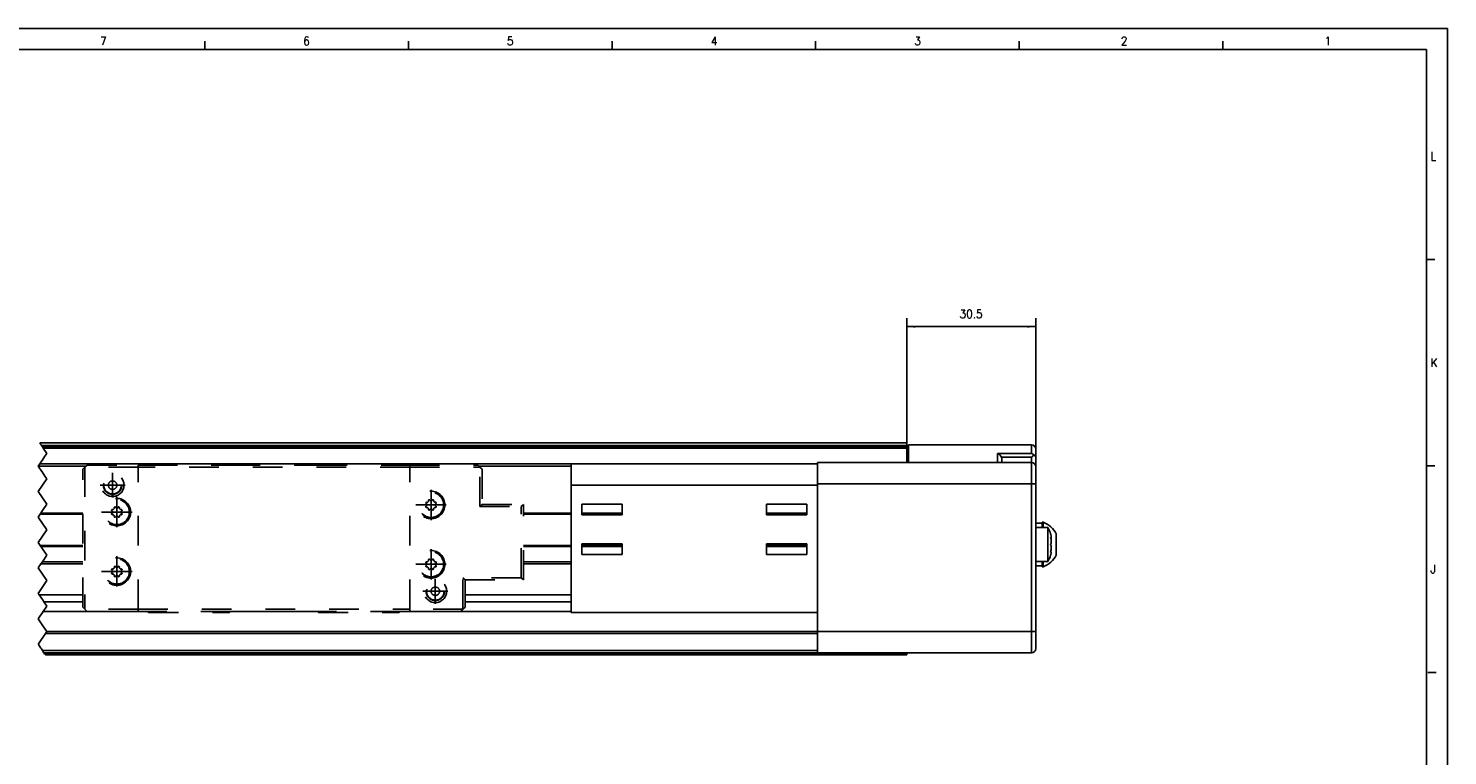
# Model space of a CAD drawing. Header units: inches. Extents: x -235 to 4616, y -109 to 485.
# Tile 18 of 30: x 271 to 605, y 313 to 485. Entities that reach past the tile are written whole.
import ezdxf

# ---------------------------------------------------------------- set-up
doc = ezdxf.new("R2010")
doc.units = ezdxf.units.IN
doc.linetypes.add('DASHED', pattern=[15, 7, -8])
doc.linetypes.add('DOT_CENTER', pattern=[14, 12, -1, 0, -1])
doc.layers.add('1', color=7, linetype='Continuous')
doc.styles.add('CONVERTER_11', font='txt.shx', dxfattribs={"width": 0.9})
doc.dimstyles.new('ME10_DIM_52', dxfattribs={"dimtxt": 2, "dimasz": 2, "dimexe": 2, "dimexo": 0, "dimgap": 2, "dimtad": 1, "dimdsep": 46, "dimtxsty": 'CONVERTER_11', "dimsah": 1, "dimcen": 0.09, "dimclrd": 2, "dimclre": 2, "dimclrt": 2, "dimadec": 0, "dimazin": 0, "dimtfac": 1, "dimtdec": 4, "dimtix": 1, "dimtmove": 0, "dimatfit": 3, "dimfxl": 1, "dimtolj": 1, "dimtzin": 0, "dimarcsym": 0})

# ---------------------------------------------------------------- blocks, each defined once
blk = doc.blocks.new('L-32_CABEZA_1__39', base_point=(283.43, 347.1))
at = {"color": 2, "linetype": 'DASHED'}
for p, q in [((283.43, 380.85), (283.93, 381.35)), ((283.93, 381.35), (284.43, 381.85)), ((296.43, 381.35), (283.93, 381.35)), ((283.93, 381.35), (283.93, 347.85)), ((284.43, 381.85), (296.43, 381.85)), ((296.43, 381.85), (298.68, 381.85)), ((296.43, 381.35), (296.43, 381.85)), ((360.43, 381.35), (296.43, 381.35)), ((296.43, 347.85), (296.43, 381.35)), ((298.93, 382.1), (298.68, 381.85)), ((298.68, 381.85), (318.18, 381.85)), ((298.93, 382.1), (305.37, 382.1)), ((305.37, 382.1), (311.49, 382.1)), ((311.49, 382.1), (317.93, 382.1)), ((318.18, 381.85), (317.93, 382.1)), ((318.18, 381.85), (338.68, 381.85)), ((338.93, 382.1), (338.68, 381.85)), ((338.68, 381.85), (358.18, 381.85)), ((338.93, 382.1), (345.37, 382.1)), ((345.37, 382.1), (351.49, 382.1)), ((351.49, 382.1), (357.93, 382.1)), ((358.18, 381.85), (357.93, 382.1)), ((358.18, 381.85), (360.43, 381.85)), ((360.43, 381.85), (376.43, 381.85)), ((360.43, 381.85), (360.43, 381.35)), ((360.43, 347.85), (360.43, 381.35)), ((360.43, 381.35), (376.93, 381.35)), ((376.43, 381.85), (376.93, 381.35)), ((377.43, 380.85), (376.93, 381.35)), ((376.93, 372.04), (376.93, 381.35)), ((283.43, 348.35), (283.43, 380.85)), ((377.43, 380.85), (377.43, 372.54)), ((290.36, 370.99), (290.27, 371.04)), ((290.41, 371.36), (290.5, 371.34)), ((290.84, 371.67), (290.82, 371.77)), ((290.84, 371.66), (290.84, 371.67)), ((291.14, 371.91), (291.19, 371.82)), ((291.66, 371.82), (291.72, 371.91)), ((292.02, 371.67), (292.01, 371.66)), ((292.04, 371.77), (292.02, 371.67)), ((292.35, 371.34), (292.45, 371.36)), ((292.58, 371.04), (292.49, 370.99)), ((364.36, 372.69), (364.27, 372.74)), ((364.27, 372.16), (364.36, 372.22)), ((364.39, 372.62), (364.39, 372.63)), ((364.39, 372.28), (364.39, 372.29)), ((364.41, 373.06), (364.5, 373.04)), ((364.5, 371.86), (364.41, 371.84)), ((364.84, 373.37), (364.81, 373.47)), ((364.81, 371.43), (364.84, 371.53)), ((364.84, 373.36), (364.84, 373.37)), ((364.84, 371.53), (364.84, 371.55)), ((365.14, 373.61), (365.19, 373.52)), ((365.19, 371.38), (365.14, 371.3)), ((365.66, 373.52), (365.71, 373.61)), ((365.71, 371.3), (365.66, 371.38)), ((366.04, 373.47), (366.01, 373.37)), ((366.01, 373.37), (366.01, 373.36)), ((366.01, 371.55), (366.01, 371.53)), ((366.01, 371.53), (366.04, 371.43)), ((366.35, 373.04), (366.44, 373.06)), ((366.44, 371.84), (366.35, 371.86)), ((366.46, 372.63), (366.46, 372.62)), ((366.46, 372.29), (366.46, 372.28)), ((366.58, 372.74), (366.49, 372.69)), ((366.49, 372.22), (366.58, 372.16)), ((377.43, 372.54), (376.93, 372.04)), ((376.93, 372.04), (386.67, 372.04)), ((377.43, 372.54), (387.17, 372.54)), ((387.17, 372.54), (386.67, 372.04)), ((386.67, 355.27), (386.67, 372.04)), ((387.17, 354.77), (387.17, 372.54)), ((290.27, 370.46), (290.36, 370.52)), ((290.39, 370.92), (290.39, 370.93)), ((290.39, 370.58), (290.39, 370.59)), ((290.5, 370.16), (290.41, 370.14)), ((290.82, 369.73), (290.84, 369.83)), ((290.84, 369.83), (290.84, 369.85)), ((291.19, 369.68), (291.14, 369.6)), ((291.72, 369.6), (291.66, 369.68)), ((292.01, 369.85), (292.02, 369.83)), ((292.02, 369.83), (292.04, 369.73)), ((292.45, 370.14), (292.35, 370.16)), ((292.46, 370.93), (292.46, 370.92)), ((292.46, 370.59), (292.46, 370.58)), ((292.49, 370.52), (292.58, 370.46)), ((290.84, 357.67), (290.81, 357.77)), ((290.84, 357.66), (290.84, 357.67)), ((291.14, 357.91), (291.19, 357.82)), ((291.66, 357.82), (291.71, 357.91)), ((292.04, 357.77), (292.01, 357.67)), ((292.01, 357.67), (292.01, 357.66)), ((364.36, 358.69), (364.27, 358.74)), ((364.27, 358.16), (364.36, 358.22)), ((364.39, 358.62), (364.39, 358.63)), ((364.39, 358.28), (364.39, 358.29)), ((364.41, 359.06), (364.5, 359.04)), ((364.5, 357.86), (364.41, 357.84)), ((364.84, 359.37), (364.81, 359.47)), ((364.84, 359.36), (364.84, 359.37)), ((365.14, 359.61), (365.19, 359.52)), ((365.66, 359.52), (365.71, 359.61)), ((366.04, 359.47), (366.01, 359.37)), ((366.01, 359.37), (366.01, 359.36)), ((366.35, 359.04), (366.44, 359.06)), ((366.44, 357.84), (366.35, 357.86)), ((366.46, 358.63), (366.46, 358.62)), ((366.46, 358.29), (366.46, 358.28)), ((366.58, 358.74), (366.49, 358.69)), ((366.49, 358.22), (366.58, 358.16)), ((290.36, 356.99), (290.27, 357.04)), ((290.27, 356.46), (290.36, 356.52)), ((290.39, 356.92), (290.39, 356.93)), ((290.39, 356.58), (290.39, 356.59)), ((290.41, 357.36), (290.5, 357.34)), ((290.5, 356.16), (290.41, 356.14)), ((290.81, 355.73), (290.84, 355.83)), ((290.84, 355.83), (290.84, 355.85)), ((291.19, 355.68), (291.14, 355.6)), ((291.71, 355.6), (291.66, 355.68)), ((292.01, 355.85), (292.01, 355.83)), ((292.01, 355.83), (292.04, 355.73)), ((292.35, 357.34), (292.44, 357.36)), ((292.44, 356.14), (292.35, 356.16)), ((292.46, 356.93), (292.46, 356.92)), ((292.46, 356.59), (292.46, 356.58)), ((292.58, 357.04), (292.49, 356.99)), ((292.49, 356.52), (292.58, 356.46)), ((364.81, 357.43), (364.84, 357.53)), ((364.84, 357.53), (364.84, 357.55)), ((365.19, 357.38), (365.14, 357.3)), ((365.71, 357.3), (365.66, 357.38)), ((366.01, 357.55), (366.01, 357.53)), ((366.01, 357.53), (366.04, 357.43)), ((386.67, 355.27), (372.93, 355.27)), ((372.93, 347.85), (372.93, 355.27)), ((372.93, 355.27), (373.43, 354.77)), ((373.43, 354.77), (387.17, 354.77)), ((373.43, 348.6), (373.43, 354.77)), ((387.17, 354.77), (386.67, 355.27)), ((283.93, 347.85), (283.43, 348.35)), ((283.93, 347.85), (284.43, 347.35)), ((296.43, 347.85), (283.93, 347.85)), ((296.43, 347.85), (360.43, 347.85)), ((296.43, 347.85), (296.43, 347.35)), ((360.43, 347.85), (360.43, 347.35)), ((372.93, 347.85), (360.43, 347.85)), ((372.93, 347.85), (372.43, 347.35)), ((372.93, 347.85), (373.43, 348.35)), ((373.43, 348.35), (373.43, 348.6)), ((284.43, 347.35), (296.43, 347.35)), ((298.68, 347.35), (296.43, 347.35)), ((318.18, 347.35), (298.68, 347.35)), ((298.68, 347.35), (298.93, 347.1)), ((298.93, 347.1), (317.93, 347.1)), ((317.93, 347.1), (318.18, 347.35)), ((338.68, 347.35), (318.18, 347.35)), ((358.18, 347.35), (338.68, 347.35)), ((338.68, 347.35), (338.93, 347.1)), ((338.93, 347.1), (357.93, 347.1)), ((358.18, 347.35), (357.93, 347.1)), ((360.43, 347.35), (358.18, 347.35)), ((372.43, 347.35), (360.43, 347.35))]:
    blk.add_line(p, q, dxfattribs=at)
for centre, radius in [((290.43, 377.1), 2.68), ((290.43, 377.1), 2.17), ((290.43, 377.1), 2.07), ((290.43, 377.1), 1), ((365.43, 372.45), 3.25), ((365.43, 372.45), 3), ((365.43, 372.45), 2.95), ((291.43, 370.75), 3.25), ((291.43, 370.75), 3), ((291.43, 370.75), 2.95), ((365.43, 358.45), 3.25), ((365.43, 358.45), 3), ((365.43, 358.45), 2.95), ((291.43, 356.75), 3.25), ((291.43, 356.75), 3), ((291.43, 356.75), 2.95), ((366.43, 352.1), 2.67), ((366.43, 352.1), 2.17), ((366.43, 352.1), 2.08), ((366.43, 352.1), 1)]:
    blk.add_circle(centre, radius, dxfattribs=at)
for centre, radius, start, end in [((290.35, 371.17), 0.15, 158.8206, 237.5), ((291.43, 370.75), 1.3, 156.1794, 158.8206), ((290.37, 371.22), 0.15, 135, 156.1794), ((290.37, 371.22), 0.15, 77.5, 135), ((290.32, 370.93), 0.07, 0, 57.5), ((290.52, 371.41), 0.07, 257.5, 324.0478), ((291.43, 370.75), 1.05, 125.9522, 144.0478), ((290.96, 371.8), 0.15, 113.8206, 192.5), ((290.77, 371.66), 0.07, 305.9522, 0), ((291.43, 370.75), 1.3, 111.1794, 113.8206), ((291.01, 371.83), 0.15, 90, 111.1794), ((291.01, 371.83), 0.15, 32.5, 90), ((291.25, 371.86), 0.07, 212.5, 279.0478), ((291.43, 370.75), 1.05, 80.9522, 99.0478), ((291.6, 371.86), 0.07, 260.9522, 327.5), ((291.84, 371.83), 0.15, 68.8206, 147.5), ((291.43, 370.75), 1.3, 66.1794, 68.8206), ((291.89, 371.8), 0.15, 45, 66.1794), ((291.89, 371.8), 0.15, 347.5, 45), ((292.08, 371.66), 0.07, 180, 234.0478), ((291.43, 370.75), 1.05, 35.9522, 54.0478), ((292.33, 371.41), 0.07, 215.9522, 282.5), ((292.48, 371.22), 0.15, 23.8206, 102.5), ((292.53, 370.93), 0.07, 122.5, 180), ((292.5, 371.17), 0.15, 302.5, 0), ((291.43, 370.75), 1.3, 21.1794, 23.8206), ((292.5, 371.17), 0.15, 0, 21.1794), ((364.35, 372.87), 0.15, 158.8206, 237.5), ((364.35, 372.04), 0.15, 122.5, 180), ((364.35, 372.04), 0.15, 180, 201.1794), ((365.43, 372.45), 1.3, 156.1794, 158.8206), ((365.43, 372.45), 1.3, 201.1794, 203.8206), ((364.37, 372.92), 0.15, 135, 156.1794), ((364.37, 371.99), 0.15, 203.8206, 282.5), ((364.37, 372.92), 0.15, 77.5, 135), ((364.32, 372.63), 0.07, 0, 57.5), ((364.32, 372.28), 0.07, 302.5, 0), ((365.43, 372.45), 1.05, 170.9522, 189.0478), ((364.52, 373.11), 0.07, 257.5, 324.0478), ((364.52, 371.8), 0.07, 35.9522, 102.5), ((365.43, 372.45), 1.05, 125.9522, 144.0478), ((365.43, 372.45), 1.05, 215.9522, 234.0478), ((364.96, 373.5), 0.15, 113.8206, 192.5), ((364.77, 373.36), 0.07, 305.9522, 0), ((364.77, 371.55), 0.07, 360, 54.0478), ((364.96, 371.4), 0.15, 167.5, 225), ((364.96, 371.4), 0.15, 225, 246.1794), ((365.43, 372.45), 1.3, 111.1794, 113.8206), ((365.43, 372.45), 1.3, 246.1794, 248.8206), ((365.01, 373.53), 0.15, 90, 111.1794), ((365.01, 371.38), 0.15, 248.8206, 327.5), ((365.01, 373.53), 0.15, 32.5, 90), ((365.25, 373.56), 0.07, 212.5, 279.0478), ((365.25, 371.35), 0.07, 80.9522, 147.5), ((365.43, 372.45), 1.05, 80.9522, 99.0478), ((365.43, 372.45), 1.05, 260.9522, 279.0478), ((365.6, 373.56), 0.07, 260.9522, 327.5), ((365.6, 371.35), 0.07, 32.5, 99.0478), ((365.84, 373.53), 0.15, 68.8206, 147.5), ((365.84, 371.38), 0.15, 212.5, 270), ((365.84, 371.38), 0.15, 270, 291.1794), ((365.43, 372.45), 1.3, 66.1794, 68.8206), ((365.43, 372.45), 1.3, 291.1794, 293.8206), ((365.89, 373.5), 0.15, 45, 66.1794), ((365.89, 371.4), 0.15, 293.8206, 12.5), ((365.89, 373.5), 0.15, 347.5, 45), ((366.08, 373.36), 0.07, 180, 234.0478), ((366.08, 371.55), 0.07, 125.9522, 180), ((365.43, 372.45), 1.05, 35.9522, 54.0478), ((365.43, 372.45), 1.05, 305.9522, 324.0478), ((366.33, 373.11), 0.07, 215.9522, 282.5), ((366.33, 371.8), 0.07, 77.5, 144.0478), ((366.48, 372.92), 0.15, 23.8206, 102.5), ((366.48, 371.99), 0.15, 257.5, 315), ((366.53, 372.63), 0.07, 122.5, 180), ((365.43, 372.45), 1.05, 350.9522, 9.0478), ((366.53, 372.28), 0.07, 180, 237.5), ((366.5, 372.87), 0.15, 302.5, 360), ((366.5, 372.04), 0.15, 338.8206, 57.5), ((366.48, 371.99), 0.15, 315, 336.1794), ((365.43, 372.45), 1.3, 21.1794, 23.8206), ((365.43, 372.45), 1.3, 336.1794, 338.8206), ((366.5, 372.87), 0.15, 360, 21.1794), ((290.35, 370.34), 0.15, 122.5, 180), ((290.35, 370.34), 0.15, 180, 201.1794), ((291.43, 370.75), 1.3, 201.1794, 203.8206), ((290.37, 370.29), 0.15, 203.8206, 282.5), ((290.32, 370.58), 0.07, 302.5, 0), ((291.43, 370.75), 1.05, 170.9522, 189.0478), ((290.52, 370.1), 0.07, 35.9522, 102.5), ((291.43, 370.75), 1.05, 215.9522, 234.0478), ((290.77, 369.85), 0.07, 360, 54.0478), ((290.96, 369.7), 0.15, 167.5, 225), ((290.96, 369.7), 0.15, 225, 246.1794), ((291.43, 370.75), 1.3, 246.1794, 248.8206), ((291.01, 369.68), 0.15, 248.8206, 327.5), ((291.25, 369.65), 0.07, 80.9522, 147.5), ((291.43, 370.75), 1.05, 260.9522, 279.0478), ((291.6, 369.65), 0.07, 32.5, 99.0478), ((291.84, 369.68), 0.15, 212.5, 270), ((291.84, 369.68), 0.15, 270, 291.1794), ((291.43, 370.75), 1.3, 291.1794, 293.8206), ((291.89, 369.7), 0.15, 293.8206, 12.5), ((292.08, 369.85), 0.07, 125.9522, 180), ((291.43, 370.75), 1.05, 305.9522, 324.0478), ((292.33, 370.1), 0.07, 77.5, 144.0478), ((292.48, 370.29), 0.15, 257.5, 315), ((291.43, 370.75), 1.05, 350.9522, 9.0478), ((292.53, 370.58), 0.07, 180, 237.5), ((292.5, 370.34), 0.15, 338.8206, 57.5), ((292.48, 370.29), 0.15, 315, 336.1794), ((291.43, 370.75), 1.3, 336.1794, 338.8206), ((290.96, 357.8), 0.15, 113.8206, 192.5), ((290.77, 357.66), 0.07, 305.9522, 0), ((291.43, 356.75), 1.3, 111.1794, 113.8206), ((291.01, 357.83), 0.15, 90, 111.1794), ((291.01, 357.83), 0.15, 32.5, 90), ((291.25, 357.86), 0.07, 212.5, 279.0478), ((291.43, 356.75), 1.05, 80.9522, 99.0478), ((291.6, 357.86), 0.07, 260.9522, 327.5), ((291.84, 357.83), 0.15, 68.8206, 147.5), ((291.43, 356.75), 1.3, 66.1794, 68.8206), ((291.89, 357.8), 0.15, 45, 66.1794), ((291.89, 357.8), 0.15, 347.5, 45), ((292.08, 357.66), 0.07, 180, 234.0478), ((364.35, 358.87), 0.15, 158.8206, 237.5), ((364.35, 358.04), 0.15, 122.5, 180), ((364.35, 358.04), 0.15, 180, 201.1794), ((365.43, 358.45), 1.3, 156.1794, 158.8206), ((365.43, 358.45), 1.3, 201.1794, 203.8206), ((364.37, 358.92), 0.15, 135, 156.1794), ((364.37, 357.99), 0.15, 203.8206, 282.5), ((364.37, 358.92), 0.15, 77.5, 135), ((364.32, 358.63), 0.07, 0, 57.5), ((364.32, 358.28), 0.07, 302.5, 0), ((365.43, 358.45), 1.05, 170.9522, 189.0478), ((364.52, 359.11), 0.07, 257.5, 324.0478), ((364.52, 357.8), 0.07, 35.9522, 102.5), ((365.43, 358.45), 1.05, 125.9522, 144.0478), ((365.43, 358.45), 1.05, 215.9522, 234.0478), ((364.96, 359.5), 0.15, 113.8206, 192.5), ((364.77, 359.36), 0.07, 305.9522, 0), ((365.43, 358.45), 1.3, 111.1794, 113.8206), ((365.01, 359.53), 0.15, 90, 111.1794), ((365.01, 359.53), 0.15, 32.5, 90), ((365.25, 359.56), 0.07, 212.5, 279.0478), ((365.43, 358.45), 1.05, 80.9522, 99.0478), ((365.6, 359.56), 0.07, 260.9522, 327.5), ((365.84, 359.53), 0.15, 68.8206, 147.5), ((365.43, 358.45), 1.3, 66.1794, 68.8206), ((365.89, 359.5), 0.15, 45, 66.1794), ((365.89, 359.5), 0.15, 347.5, 45), ((366.08, 359.36), 0.07, 180, 234.0478), ((365.43, 358.45), 1.05, 35.9522, 54.0478), ((365.43, 358.45), 1.05, 305.9522, 324.0478), ((366.33, 359.11), 0.07, 215.9522, 282.5), ((366.33, 357.8), 0.07, 77.5, 144.0478), ((366.48, 358.92), 0.15, 23.8206, 102.5), ((366.48, 357.99), 0.15, 257.5, 315), ((366.53, 358.63), 0.07, 122.5, 180), ((365.43, 358.45), 1.05, 350.9522, 9.0478), ((366.53, 358.28), 0.07, 180, 237.5), ((366.5, 358.87), 0.15, 302.5, 360), ((366.5, 358.04), 0.15, 338.8206, 57.5), ((366.48, 357.99), 0.15, 315, 336.1794), ((365.43, 358.45), 1.3, 21.1794, 23.8206), ((365.43, 358.45), 1.3, 336.1794, 338.8206), ((366.5, 358.87), 0.15, 360, 21.1794), ((290.35, 357.17), 0.15, 158.8206, 237.5), ((290.35, 356.34), 0.15, 122.5, 180), ((290.35, 356.34), 0.15, 180, 201.1794), ((291.43, 356.75), 1.3, 156.1794, 158.8206), ((291.43, 356.75), 1.3, 201.1794, 203.8206), ((290.37, 357.22), 0.15, 135, 156.1794), ((290.37, 356.29), 0.15, 203.8206, 282.5), ((290.37, 357.22), 0.15, 77.5, 135), ((290.32, 356.93), 0.07, 0, 57.5), ((290.32, 356.58), 0.07, 302.5, 0), ((291.43, 356.75), 1.05, 170.9522, 189.0478), ((290.52, 357.41), 0.07, 257.5, 324.0478), ((290.52, 356.1), 0.07, 35.9522, 102.5), ((291.43, 356.75), 1.05, 125.9522, 144.0478), ((291.43, 356.75), 1.05, 215.9522, 234.0478), ((290.77, 355.85), 0.07, 360, 54.0478), ((290.96, 355.7), 0.15, 167.5, 225), ((290.96, 355.7), 0.15, 225, 246.1794), ((291.43, 356.75), 1.3, 246.1794, 248.8206), ((291.01, 355.68), 0.15, 248.8206, 327.5), ((291.25, 355.65), 0.07, 80.9522, 147.5), ((291.43, 356.75), 1.05, 260.9522, 279.0478), ((291.6, 355.65), 0.07, 32.5, 99.0478), ((291.84, 355.68), 0.15, 212.5, 270), ((291.84, 355.68), 0.15, 270, 291.1794), ((291.43, 356.75), 1.3, 291.1794, 293.8206), ((291.89, 355.7), 0.15, 293.8206, 12.5), ((292.08, 355.85), 0.07, 125.9522, 180), ((291.43, 356.75), 1.05, 35.9522, 54.0478), ((291.43, 356.75), 1.05, 305.9522, 324.0478), ((292.33, 357.41), 0.07, 215.9522, 282.5), ((292.33, 356.1), 0.07, 77.5, 144.0478), ((292.48, 357.22), 0.15, 23.8206, 102.5), ((292.48, 356.29), 0.15, 257.5, 315), ((292.53, 356.93), 0.07, 122.5, 180), ((291.43, 356.75), 1.05, 350.9522, 9.0478), ((292.53, 356.58), 0.07, 180, 237.5), ((292.5, 357.17), 0.15, 302.5, 0), ((292.5, 356.34), 0.15, 338.8206, 57.5), ((292.48, 356.29), 0.15, 315, 336.1794), ((291.43, 356.75), 1.3, 21.1794, 23.8206), ((291.43, 356.75), 1.3, 336.1794, 338.8206), ((292.5, 357.17), 0.15, 0, 21.1794), ((364.77, 357.55), 0.07, 360, 54.0478), ((364.96, 357.4), 0.15, 167.5, 225), ((364.96, 357.4), 0.15, 225, 246.1794), ((365.43, 358.45), 1.3, 246.1794, 248.8206), ((365.01, 357.38), 0.15, 248.8206, 327.5), ((365.25, 357.35), 0.07, 80.9522, 147.5), ((365.43, 358.45), 1.05, 260.9522, 279.0478), ((365.6, 357.35), 0.07, 32.5, 99.0478), ((365.84, 357.38), 0.15, 212.5, 270), ((365.84, 357.38), 0.15, 270, 291.1794), ((365.43, 358.45), 1.3, 291.1794, 293.8206), ((365.89, 357.4), 0.15, 293.8206, 12.5), ((366.08, 357.55), 0.07, 125.9522, 180)]:
    blk.add_arc(centre, radius, start, end, dxfattribs=at)
at = {"layer": '1', "color": 2, "linetype": 'DOT_CENTER'}
for p, q in [((290.43, 380.05), (290.43, 374.16)), ((290.43, 378.2), (290.43, 376)), ((293.37, 377.1), (287.48, 377.1)), ((291.53, 377.1), (289.33, 377.1)), ((291.43, 374.33), (291.43, 367.18)), ((365.43, 376.03), (365.43, 368.88)), ((369, 372.45), (361.85, 372.45)), ((295, 370.75), (287.85, 370.75)), ((365.43, 362.03), (365.43, 354.88)), ((291.43, 360.33), (291.43, 353.18)), ((369, 358.45), (361.85, 358.45)), ((295, 356.75), (287.85, 356.75)), ((366.43, 355.05), (366.43, 349.16)), ((369.37, 352.1), (363.48, 352.1))]:
    blk.add_line(p, q, dxfattribs=at)
blk = doc.blocks.new('L-32_PERFIL__41', base_point=(-101.63, 337.1))
at = {"color": 12, "linetype": 'Continuous'}
for p, q in [((273.27, 387.09), (273.26, 387.1)), ((273.43, 386.85), (273.27, 387.09)), ((273.46, 386.8), (273.43, 386.85)), ((273.59, 386.6), (273.46, 386.8)), ((273.67, 386.48), (273.59, 386.6)), ((273.67, 386.48), (273.89, 386.16)), ((274.11, 385.83), (273.89, 386.16)), ((274.93, 384.6), (274.11, 385.83)), ((274.5, 383.95), (274.93, 384.6)), ((273.26, 382.1), (272.93, 381.6)), ((273.76, 380.35), (272.93, 381.6)), ((273.27, 382.12), (273.76, 382.85)), ((273.76, 382.85), (273.82, 382.94)), ((273.82, 382.94), (274.5, 383.95)), ((272.93, 375.6), (274.93, 378.6)), ((273.82, 380.27), (273.76, 380.35)), ((274.49, 379.25), (273.82, 380.27)), ((274.93, 378.6), (274.49, 379.25)), ((274.93, 372.6), (272.93, 375.6)), ((273.78, 370.88), (273.95, 371.13)), ((273.95, 371.13), (274.93, 372.6)), ((272.93, 369.6), (273.38, 370.29)), ((274.93, 366.6), (272.93, 369.6)), ((273.38, 370.29), (273.55, 370.54)), ((273.55, 370.54), (273.78, 370.88)), ((272.93, 363.6), (274.93, 366.6)), ((273.38, 362.92), (272.93, 363.6)), ((273.55, 362.67), (273.38, 362.92)), ((273.78, 362.32), (273.55, 362.67)), ((273.93, 362.09), (273.78, 362.32)), ((273.95, 362.07), (273.93, 362.09)), ((274.75, 360.87), (273.95, 362.07)), ((272.93, 357.6), (273.55, 358.54)), ((273.55, 358.54), (273.89, 359.04)), ((273.89, 359.04), (274.93, 360.6)), ((274.93, 360.6), (274.75, 360.87)), ((274.93, 354.6), (272.93, 357.6)), ((272.93, 351.6), (274.93, 354.6)), ((273.14, 351.28), (272.93, 351.6)), ((273.14, 351.28), (273.9, 350.15)), ((274.07, 349.88), (273.9, 350.15)), ((274.26, 349.61), (274.07, 349.88)), ((274.07, 347.32), (274.93, 348.6)), ((274.93, 348.6), (274.26, 349.61)), ((272.93, 345.6), (274.05, 347.29)), ((274.02, 343.96), (272.93, 345.6)), ((274.05, 347.29), (274.07, 347.32)), ((272.98, 339.67), (274.64, 342.17)), ((274.69, 342.96), (274.02, 343.96)), ((274.93, 342.6), (274.64, 342.17)), ((274.93, 342.6), (274.69, 342.96)), ((272.93, 339.6), (272.98, 339.67)), ((272.99, 339.51), (272.93, 339.6)), ((273.55, 338.67), (272.99, 339.51)), ((273.66, 338.51), (273.55, 338.67)), ((273.93, 338.1), (273.66, 338.51)), ((274.09, 337.85), (273.93, 338.1)), ((274.26, 337.6), (274.09, 337.85)), ((274.43, 337.35), (274.26, 337.6)), ((274.43, 337.35), (274.59, 337.1))]:
    blk.add_line(p, q, dxfattribs=at)
at = {"color": 7, "linetype": 'Continuous'}
for p, q in [((477.43, 387.1), (273.26, 387.1)), ((273.27, 387.09), (477.43, 387.09)), ((477.43, 386.48), (273.67, 386.48)), ((273.89, 386.16), (477.43, 386.16)), ((477.43, 385.83), (274.11, 385.83)), ((477.43, 387.1), (477.43, 387.09)), ((477.43, 387.09), (477.43, 386.48)), ((477.43, 386.48), (477.43, 386.16)), ((477.43, 386.16), (477.43, 386.11)), ((477.83, 386.11), (477.43, 386.11)), ((477.43, 386.11), (477.43, 385.83)), ((477.43, 385.83), (477.43, 382.41)), ((477.83, 386.11), (477.83, 386.61)), ((506.83, 386.61), (477.83, 386.61)), ((477.83, 382.41), (477.83, 386.11)), ((498.83, 382.41), (498.83, 384.6)), ((498.83, 384.6), (506.83, 384.6)), ((506.83, 384.6), (506.83, 386.61)), ((507.83, 383.67), (507.83, 385.61)), ((272.93, 381.6), (284.18, 381.6)), ((273.26, 382.1), (298.93, 382.1)), ((456.43, 382.12), (273.27, 382.12)), ((298.93, 382.1), (305.37, 382.1)), ((305.37, 382.1), (311.49, 382.1)), ((311.49, 382.1), (317.93, 382.1)), ((317.93, 382.1), (338.93, 382.1)), ((338.93, 382.1), (345.37, 382.1)), ((345.37, 382.1), (351.49, 382.1)), ((351.49, 382.1), (357.93, 382.1)), ((357.93, 382.1), (398.43, 382.1)), ((376.68, 381.6), (398.43, 381.6)), ((398.43, 382.1), (456.43, 382.1)), ((398.43, 382.1), (398.43, 381.6)), ((398.43, 381.6), (398.43, 377.1)), ((456.43, 382.41), (456.43, 382.1)), ((477.83, 382.41), (456.43, 382.41)), ((456.43, 382.1), (456.43, 377.41)), ((498.83, 382.41), (477.83, 382.41)), ((506.83, 382.41), (498.83, 382.41)), ((499.76, 383.67), (506.83, 383.67)), ((499.83, 382.41), (499.83, 383.28)), ((506.83, 383.67), (506.83, 382.41)), ((506.83, 382.41), (506.83, 377.41)), ((507.83, 383.67), (507.83, 381.41)), ((507.83, 381.41), (507.83, 377.41)), ((398.43, 377.1), (398.43, 370.54)), ((398.43, 377.1), (456.43, 377.1)), ((456.43, 377.41), (456.43, 377.1)), ((506.83, 377.41), (456.43, 377.41)), ((456.43, 377.1), (456.43, 347.1)), ((506.83, 377.41), (507.83, 377.41)), ((506.83, 377.41), (506.83, 342.61)), ((507.83, 377.41), (507.83, 368.11)), ((400.93, 372.6), (400.93, 370.54)), ((410.43, 372.6), (400.93, 372.6)), ((410.43, 372.6), (410.43, 370.1)), ((444.43, 372.6), (444.43, 370.1)), ((453.93, 372.6), (444.43, 372.6)), ((453.93, 370.54), (453.93, 372.6)), ((273.38, 370.29), (283.43, 370.29)), ((283.43, 370.54), (273.55, 370.54)), ((398.43, 370.54), (387.17, 370.54)), ((387.17, 370.29), (398.43, 370.29)), ((398.43, 370.54), (398.43, 362.67)), ((410.43, 370.54), (400.93, 370.54)), ((400.93, 370.1), (400.93, 370.54)), ((400.93, 370.29), (410.43, 370.29)), ((400.93, 370.1), (410.43, 370.1)), ((453.93, 370.54), (444.43, 370.54)), ((444.43, 370.29), (453.93, 370.29)), ((444.43, 370.1), (453.93, 370.1)), ((453.93, 370.1), (453.93, 370.54)), ((509.33, 368.11), (507.83, 368.11)), ((507.83, 368.11), (507.83, 367.11)), ((509.33, 368.11), (509.33, 368.36)), ((509.33, 368.36), (509.58, 368.36)), ((509.33, 367.11), (509.33, 368.11)), ((509.58, 367.11), (509.58, 368.36)), ((507.83, 367.11), (507.83, 359.11)), ((510.66, 367.11), (507.83, 367.11)), ((510.66, 359.11), (510.66, 367.11)), ((511.35, 364.81), (511.43, 364.8)), ((512.63, 360.61), (512.63, 365.61)), ((273.38, 362.92), (283.43, 362.92)), ((273.55, 362.67), (283.43, 362.67)), ((387.17, 362.92), (398.43, 362.92)), ((387.17, 362.67), (398.43, 362.67)), ((398.43, 362.67), (398.43, 359.04)), ((400.93, 363.3), (400.93, 362.67)), ((402.93, 363.3), (400.93, 363.3)), ((400.93, 362.92), (410.43, 362.92)), ((400.93, 362.67), (410.43, 362.67)), ((400.93, 362.67), (400.93, 360.8)), ((410.43, 363.3), (402.93, 363.3)), ((402.93, 363.3), (402.93, 362.92)), ((410.43, 360.8), (410.43, 363.3)), ((444.43, 363.3), (444.43, 360.8)), ((451.93, 363.3), (444.43, 363.3)), ((444.43, 362.92), (453.93, 362.92)), ((444.43, 362.67), (453.93, 362.67)), ((451.93, 362.92), (451.93, 363.3)), ((453.93, 363.3), (451.93, 363.3)), ((453.93, 362.67), (453.93, 363.3)), ((453.93, 360.8), (453.93, 362.67)), ((511.35, 361.41), (511.43, 361.41)), ((273.55, 358.54), (283.43, 358.54)), ((283.43, 359.04), (273.89, 359.04)), ((398.43, 359.04), (387.17, 359.04)), ((387.17, 358.54), (398.43, 358.54)), ((398.43, 359.04), (398.43, 347.1)), ((400.93, 360.8), (410.43, 360.8)), ((444.43, 360.8), (453.93, 360.8)), ((507.83, 359.11), (507.83, 358.11)), ((510.66, 359.11), (507.83, 359.11)), ((509.33, 358.11), (507.83, 358.11)), ((507.83, 358.11), (507.83, 342.61)), ((509.33, 358.11), (509.33, 359.11)), ((509.33, 357.86), (509.33, 358.11)), ((509.33, 357.86), (509.58, 357.86)), ((509.58, 357.86), (509.58, 359.11)), ((283.43, 351.28), (273.14, 351.28)), ((398.43, 351.28), (373.43, 351.28)), ((274.26, 349.61), (283.43, 349.61)), ((373.43, 349.61), (398.43, 349.61)), ((298.71, 347.32), (274.07, 347.32)), ((325.18, 347.32), (318.15, 347.32)), ((325.18, 347.29), (338.74, 347.29)), ((358.11, 347.29), (398.43, 347.29)), ((456.43, 347.1), (398.43, 347.1)), ((456.43, 347.1), (456.43, 342.61)), ((456.43, 342.17), (274.64, 342.17)), ((274.93, 342.6), (456.43, 342.61)), ((456.43, 342.61), (477.03, 342.61)), ((456.43, 342.61), (456.43, 337.61)), ((506.83, 342.61), (477.03, 342.61)), ((506.83, 342.61), (506.83, 338.61)), ((507.83, 342.61), (507.83, 338.61)), ((456.43, 338.1), (273.93, 338.1)), ((274.26, 337.6), (350.78, 337.6)), ((350.78, 337.6), (353.93, 337.6)), ((353.93, 337.6), (357.08, 337.6)), ((357.08, 337.6), (388.05, 337.6)), ((388.05, 337.6), (390.93, 337.6)), ((390.93, 337.6), (393.8, 337.6)), ((393.8, 337.6), (394.73, 337.6)), ((394.73, 337.6), (402.73, 337.6)), ((402.73, 337.6), (454.73, 337.6)), ((454.73, 337.6), (456.43, 337.61)), ((456.43, 337.61), (477.43, 337.6)), ((498.83, 337.61), (477.43, 337.6)), ((477.43, 337.6), (477.43, 337.35)), ((498.83, 337.61), (506.83, 337.61)), ((477.43, 337.35), (274.43, 337.35)), ((274.59, 337.1), (343.73, 337.1)), ((343.73, 337.1), (348.73, 337.1)), ((348.73, 337.1), (394.73, 337.1)), ((394.73, 337.1), (402.73, 337.1)), ((402.73, 337.1), (457.95, 337.1)), ((457.95, 337.1), (477.43, 337.1)), ((477.43, 337.1), (477.43, 337.35))]:
    blk.add_line(p, q, dxfattribs=at)
at = {"color": 2, "linetype": 'DASHED'}
for p, q in [((274.05, 347.29), (298.74, 347.29)), ((318.11, 347.29), (325.18, 347.29)), ((338.71, 347.32), (325.18, 347.32)), ((325.18, 347.3), (325.18, 347.32)), ((338.73, 347.31), (325.18, 347.3)), ((325.18, 347.3), (325.18, 347.29)), ((398.43, 347.31), (358.13, 347.31)), ((398.43, 347.32), (358.15, 347.32))]:
    blk.add_line(p, q, dxfattribs=at)
at = {"color": 7, "linetype": 'Continuous'}
for centre, radius, start, end in [((498.3, 383.14), 1.55, 19.9229, 70.0771), ((506.83, 385.61), 1, 360, 90), ((506.28, 383.15), 1.55, 44.407, 69.4869), ((498.69, 383.28), 1.14, 359.9562, 19.8791), ((506.83, 381.41), 1, 0, 90), ((507.61, 363.11), 5.61, 26.4789, 69.443), ((503.73, 363.11), 8, 18.21, 30), ((507.61, 363.11), 5.61, 290.557, 333.5211), ((503.73, 363.11), 8, 330, 341.79), ((506.83, 338.61), 1, 270, 360)]:
    blk.add_arc(centre, radius, start, end, dxfattribs=at)
for points, knots in [([(506.83, 383.67), (506.92, 383.76), (507.11, 383.95), (507.3, 384.14), (507.39, 384.23)], [0, 0, 0, 0, 0.4092138, 0.7984696, 0.7984696, 0.7984696, 0.7984696]), ([(507.39, 384.23), (507.52, 384.16), (507.75, 384.03), (507.8, 383.78), (507.83, 383.67)], [0, 0, 0, 0, 0.4154941, 0.743563, 0.743563, 0.743563, 0.743563]), ([(511.43, 364.8), (511.45, 364.81), (511.49, 364.84), (511.48, 364.95), (511.47, 365.11), (511.41, 365.34), (511.36, 365.51), (511.33, 365.61)], [0, 0, 0, 0, 0.0491061, 0.1355308, 0.3017535, 0.5380953, 0.8393761, 0.8393761, 0.8393761, 0.8393761]), ([(511.33, 363.11), (511.37, 363.21), (511.47, 363.45), (511.49, 363.88), (511.46, 364.37), (511.37, 364.7), (511.33, 364.87)], [0, 0, 0, 0, 0.341208, 0.774439, 1.273913, 1.804593, 1.804593, 1.804593, 1.804593]), ([(511.33, 364.87), (511.35, 364.85), (511.38, 364.82), (511.42, 364.81), (511.43, 364.8)], [0, 0, 0, 0, 0.0892346, 0.1292839, 0.1292839, 0.1292839, 0.1292839]), ([(511.33, 361.34), (511.37, 361.51), (511.46, 361.84), (511.49, 362.33), (511.47, 362.76), (511.37, 363), (511.33, 363.11)], [0, 0, 0, 0, 0.530838, 1.030441, 1.463504, 1.804594, 1.804594, 1.804594, 1.804594]), ([(511.43, 361.41), (511.42, 361.4), (511.38, 361.4), (511.35, 361.36), (511.33, 361.34)], [0, 0, 0, 0, 0.0378312, 0.1266146, 0.1266146, 0.1266146, 0.1266146]), ([(511.33, 360.61), (511.36, 360.7), (511.41, 360.87), (511.47, 361.1), (511.48, 361.26), (511.49, 361.37), (511.45, 361.4), (511.43, 361.41)], [0, 0, 0, 0, 0.3013628, 0.5377453, 0.703964, 0.7898713, 0.8379667, 0.8379667, 0.8379667, 0.8379667]), ([(506.83, 342.61), (506.89, 342.61), (507.01, 342.61), (507.2, 342.61), (507.37, 342.61), (507.52, 342.61), (507.65, 342.61), (507.74, 342.61), (507.79, 342.61), (507.82, 342.61), (507.83, 342.61)], [0, 0, 0, 0, 0.187366, 0.368095, 0.549009, 0.707107, 0.835816, 0.929788, 0.964894, 1, 1, 1, 1]), ([(506.83, 337.61), (506.83, 337.61), (506.83, 337.61), (506.83, 337.62), (506.83, 337.64), (506.83, 337.68), (506.83, 337.75), (506.83, 337.85), (506.83, 337.99), (506.83, 338.17), (506.83, 338.38), (506.83, 338.53), (506.83, 338.61)], [0, 0, 0, 0, 0.001623, 0.012981, 0.027193, 0.055964, 0.130045, 0.236761, 0.377127, 0.551484, 0.759487, 1, 1, 1, 1])]:
    blk.add_open_spline(points, degree=3, knots=knots, dxfattribs=at)
blk = doc.blocks.new('L-32__42', base_point=(-101.63, 337.1))
for name, p in [('L-32_PERFIL__41', (-101.63, 337.1)), ('L-32_CABEZA_1__39', (283.43, 347.1))]:
    blk.add_blockref(name, p)
blk = doc.blocks.new('*D97')
at = {"layer": '1', "color": 2, "linetype": 'Continuous'}
for p, q in [((477.43, 387.1), (477.43, 416.47)), ((507.83, 414.47), (477.43, 414.47)), ((507.83, 385.61), (507.83, 416.47))]:
    blk.add_line(p, q, dxfattribs=at)
at = {"layer": '1', "color": 2}
for points in [[(479.43, 414.74), (479.43, 414.21), (477.43, 414.47)], [(505.83, 414.21), (505.83, 414.74), (507.83, 414.47)]]:
    blk.add_solid(points, dxfattribs=at)
at = {"layer": '1', "color": 2, "insert": (489.9, 416.47), "char_height": 2, "attachment_point": 7, "rotation": 0.0001, "line_spacing_factor": 0.60024, "style": 'CONVERTER_11'}
blk.add_mtext('30.5', dxfattribs=at)
blk = doc.blocks.new('Marco_a1', base_point=(184.81, 187.78))
at = {"layer": '1', "color": 2, "linetype": 'Continuous'}
for p, q in [((604.81, 484.78), (-235.19, 484.78)), ((604.81, -109.22), (604.81, 484.78)), ((312.17, 481.78), (312.17, 479.78)), ((360.11, 481.78), (360.11, 479.78)), ((408.05, 481.78), (408.05, 479.78)), ((455.99, 481.78), (455.99, 479.78)), ((503.93, 481.78), (503.93, 479.78)), ((551.87, 481.78), (551.87, 479.78)), ((601.81, 430.31), (599.81, 430.31)), ((601.81, 381.65), (599.81, 381.65)), ((602.13, 332.98), (600.13, 332.98))]:
    blk.add_line(p, q, dxfattribs=at)
at = {"layer": '1', "color": 7, "linetype": 'Continuous'}
for p, q in [((599.81, 479.78), (-215.19, 479.78)), ((599.81, -104.22), (599.81, 479.78))]:
    blk.add_line(p, q, dxfattribs=at)
at = {"layer": '1', "color": 2, "char_height": 2, "attachment_point": 4, "line_spacing_factor": 1.20048, "style": 'CONVERTER_11'}
for s, insert in [('7', (287.47, 481.8)), ('6', (335.32, 481.8)), ('5', (383.3, 481.8)), ('4', (431.31, 481.8)), ('3', (479.24, 481.8)), ('2', (527.9, 481.8)), ('1', (575.84, 481.8)), ('L', (600.81, 454.65)), ('K', (600.81, 405.98)), ('J', (600.81, 357.31))]:
    blk.add_mtext(s, dxfattribs=dict(at, insert=insert))
blk = doc.blocks.new('Top', base_point=(184.81, 187.78))
blk.add_blockref('Marco_a1', (184.81, 187.78))
blk = doc.blocks.new('_dummy_frame__45', base_point=(-235.19, -174.57))
blk.add_blockref('Top', (184.81, 187.78))
blk = doc.blocks.new('_dummy_frame__46', base_point=(-346.5, -309.51))
at = {"layer": '1'}
blk.add_blockref('_dummy_frame__45', (-235.19, -174.57), dxfattribs=at)
blk = doc.blocks.new('E', base_point=(273, 362.101))
blk.add_blockref('L-32__42', (-101.634, 337.1))
at = {"layer": '1'}
dim = blk.add_linear_dim(base=(507.827, 414.473), p1=(477.427, 387.103), p2=(507.827, 385.607), text='30.5', dimstyle='ME10_DIM_52', dxfattribs=at)
dim.commit()
dim.dimension.update_dxf_attribs({"geometry": '*D97', "text_midpoint": (492.627, 417.473), "text_rotation": 0.00014})

msp = doc.modelspace()

# ---------------------------------------------------------------- block references
msp.add_blockref('E', (273, 362.1))
at = {"layer": '1'}
msp.add_blockref('_dummy_frame__46', (-346.5, -309.51), dxfattribs=at)

doc.saveas('drawing.dxf')
